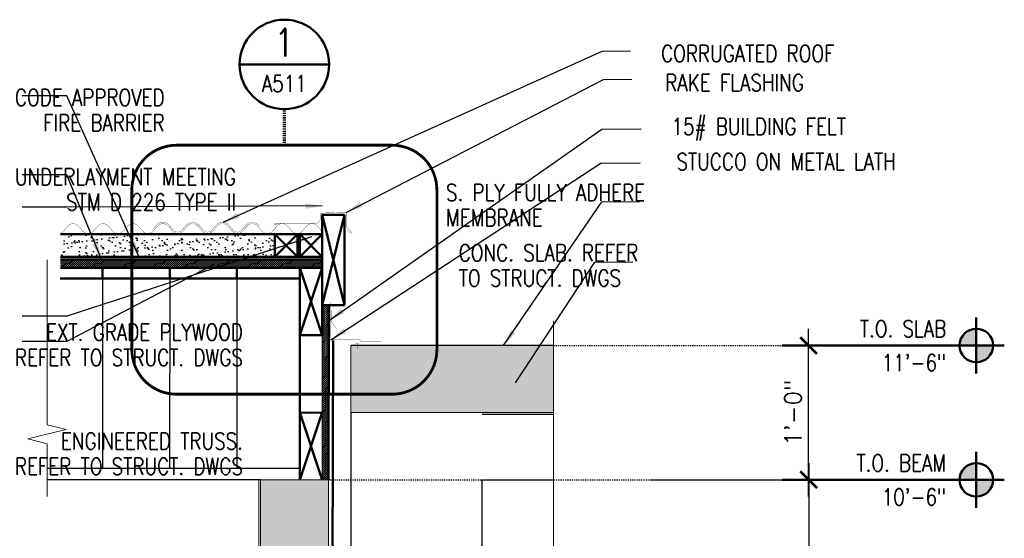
# Model space of a CAD drawing. Header units: inches. Extents: x -3803 to 30266, y -3756 to 4522.
# Tile 41 of 47: x 27095 to 27183, y 3767 to 3813. Entities that reach past the tile are written whole.
import ezdxf
from ezdxf.enums import TextEntityAlignment as Align

# ---------------------------------------------------------------- set-up
doc = ezdxf.new("R2010")
doc.units = ezdxf.units.IN
doc.header["$LTSCALE"] = 0.011
doc.header["$MEASUREMENT"] = 0
doc.header["$PDMODE"] = 1
doc.linetypes.add('HIDDEN2', pattern=[0.1875, 0.125, -0.0625])
doc.linetypes.add('PHANTOM2', pattern=[1.25, 0.625, -0.125, 0.125, -0.125, 0.125, -0.125])
doc.layers.get('0').update_dxf_attribs({"linetype": 'CONTINUOUS'})
doc.layers.get('Defpoints').update_dxf_attribs({"linetype": 'CONTINUOUS'})
for name, color, linetype, lineweight in [('A-STAIRS', 3, 'CONTINUOUS', 0), ('A-STRC-GRID', 104, 'PHANTOM2', 25), ('DIM', 4, 'CONTINUOUS', 13), ('G-DIM', 9, 'CONTINUOUS', 18), ('G-NOTE', 134, 'CONTINUOUS', 18), ('G-PEN0', 174, 'CONTINUOUS', 13), ('G-PEN2', 8, 'CONTINUOUS', 25), ('G-PEN3', 2, 'CONTINUOUS', 35), ('G-PEN4', 4, 'CONTINUOUS', 50), ('G-PEN5', 3, 'CONTINUOUS', 70), ('G-REF', 144, 'CONTINUOUS', 50), ('Panels', 6, 'CONTINUOUS', 50)]:
    doc.layers.add(name, color=color, linetype=linetype, lineweight=lineweight)
doc.layers.add('Flashing', color=5, linetype='CONTINUOUS')
doc.layers.add('Hatch', color=254, linetype='CONTINUOUS')
doc.styles.add('ROMANS', font='romans.shx')
doc.styles.add('ROMANS_SML_012', font='ROMANS.shx', dxfattribs={"width": 0.8, "height": 1.125})
doc.dimstyles.new('DIM_016', dxfattribs={"dimscale": 16, "dimtxt": 0.09375, "dimasz": 0.09375, "dimexe": 0.125, "dimexo": 0.09375, "dimgap": 0.03125, "dimtad": 1, "dimdec": 6, "dimrnd": 0.25, "dimzin": 15, "dimdsep": 46, "dimlunit": 4, "dimtxsty": 'ROMANS', "dimblk1": 'ARCHTICK', "dimblk2": 'ARCHTICK', "dimsah": 1, "dimcen": 0.0625, "dimdle": 0.09375, "dimclrd": 256, "dimclre": 256, "dimclrt": 134, "dimadec": 0, "dimazin": 0, "dimtfac": 1, "dimtdec": 6, "dimtix": 1, "dimtmove": 1, "dimatfit": 3, "dimfxl": 1, "dimtvp": 1.2, "dimfrac": 2, "dimtolj": 1, "dimtzin": 15, "dimarcsym": 0})

# ---------------------------------------------------------------- blocks, each defined once
blk = doc.blocks.new('_ArchTick')
at = {"color": 0, "linetype": 'ByBlock', "const_width": 0.15}
blk.add_lwpolyline([(-0.5, -0.5), (0.5, 0.5)], dxfattribs=at)
blk = doc.blocks.new('*D41')
at = {"layer": 'Defpoints', "color": 0, "transparency": 16777216}
for p in [(27149.929, 3772.335), (27132.246, 3730.335), (27165.461, 3730.335)]:
    blk.add_point(p, dxfattribs=at)
at = {"layer": 'G-DIM', "lineweight": -2, "transparency": 16777216}
for p, q in [((27165.461, 3773.835), (27165.461, 3728.835)), ((27151.429, 3772.335), (27167.461, 3772.335)), ((27133.746, 3730.335), (27167.461, 3730.335))]:
    blk.add_line(p, q, dxfattribs=at)
at = {"layer": 'G-DIM', "lineweight": -2, "transparency": 16777216, "xscale": 1.5, "yscale": 1.5, "zscale": 1.5}
for p, rotation in [((27165.461, 3772.335), 90), ((27165.461, 3730.335), 270)]:
    blk.add_blockref('_ArchTick', p, dxfattribs=dict(at, rotation=rotation))
at = {"layer": 'G-DIM', "color": 134, "transparency": 16777216, "insert": (27164.068, 3751.335), "char_height": 1.5, "attachment_point": 5, "rotation": 90, "style": 'ROMANS'}
blk.add_mtext('\\A1;3\'-6"', dxfattribs=at)
blk = doc.blocks.new('DET-REF')
blk.add_line((0.25, 0), (-0.25, 0))
blk.add_circle((0, 0), 0.25)
at = {"style": 'ROMANS', "width": 0.8}
blk.add_attdef('A', text='', height=0.1562, dxfattribs=at).set_placement((-0.0013, 0.0449), align=Align.CENTER)
at = {"color": 134, "style": 'ROMANS', "width": 0.8}
blk.add_attdef('AXXX', text='', height=0.0938, dxfattribs=at).set_placement((0, -0.1538), align=Align.CENTER)
blk = doc.blocks.new('roof sect 01-on conc')
at = {"layer": 'A-STAIRS', "ltscale": 10, "true_color": 0xc7c8ca}
h = blk.add_hatch(dxfattribs=at)
h.set_pattern_fill('ANSI31', color=9)
h.set_pattern_definition([(45, (-29644.81247, -3784.3607), (-0.08838834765, 0.08838834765), [])])
h.paths.add_polyline_path([(-23.38, 19.687), (-23.38, 18.937), (0.013, 18.937), (0.013, 19.687)])
at = {"layer": 'Hatch', "ltscale": 10, "true_color": 0xc7c8ca}
h = blk.add_hatch(dxfattribs=at)
h.set_pattern_fill('AR-SAND', color=9, scale=0.5)
h.set_pattern_definition([(37.5, (-27298.05526, -4152.603), (-0.03149668, 0.963411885), [0, -0.76, 0, -0.85, 0, -0.8125]), (7.5, (-27298.0553, -4152.603), (0.88488835, 1.41107303), [0, -0.41, 0, -0.685, 0, -0.2625]), (327.5, (-27298.6703, -4152.603), (1.55707093, 0.002829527), [0, -0.25, 0, -0.9, 0, -1.175]), (317.5, (-27298.6703, -4152.603), (1.5030633, 0.43883778), [0, -0.125, 0, -0.59, 0, -0.675])])
h.paths.add_polyline_path([(-4.208, 19.937), (-23.38, 19.937), (-23.38, 21.937), (-4.208, 21.937)])
at = {"ltscale": 10}
blk.add_line((0.013, 19.687), (-23.38, 19.687), dxfattribs=at)
at = {"layer": 'Flashing', "const_width": 0.0239}
for points in [[(-23.38, 19.834), (-0.109, 19.834)], [(-23.38, 19.753), (-0.109, 19.753)]]:
    blk.add_lwpolyline(points, dxfattribs=at)
at = {"layer": 'G-PEN3', "const_width": 0.0239}
for points in [[(-0.017, 19.753), (-0.017, 22.815)], [(-23.38, 19.834), (-0.017, 19.834)], [(-23.38, 19.753), (-0.017, 19.753)]]:
    blk.add_lwpolyline(points, dxfattribs=at)
at = {"layer": 'G-PEN4'}
for p, q in [((2.013, 23.687), (0.012, 15.612)), ((0.013, 19.687), (0.013, 23.691)), ((0.013, 23.691), (2.013, 23.691)), ((0.013, 23.687), (2.013, 15.612)), ((2.013, 23.687), (2.013, 15.612)), ((0.013, 21.937), (-23.38, 21.937)), ((-2.208, 21.937), (-4.208, 19.937)), ((-4.208, 21.937), (-2.212, 19.937)), ((0.013, 21.937), (-1.987, 19.937)), ((-1.987, 21.937), (0.008, 19.937)), ((0.013, 19.937), (-23.38, 19.937)), ((-19.617, 18), (-19.617, 19.008)), ((-13.617, 18), (-13.617, 19.005)), ((-7.617, 18), (-7.617, 19.003)), ((0.013, 18.937), (-1.987, 12.937)), ((-1.987, 18.937), (0.008, 12.937)), ((-23.388, 18), (-1.987, 18)), ((-23.388, 18), (-1.987, 18)), ((0.012, 15.612), (2.013, 15.612)), ((-1.996, 12.963), (-1.996, 0)), ((0.004, 6), (-1.996, 0)), ((-1.996, 6), (0, 0)), ((-1.987, 5.975), (0.004, 6))]:
    blk.add_line(p, q, dxfattribs=at)
at = {"layer": 'G-PEN4', "const_width": 0.0239}
for points in [[(-3.886, 22.913), (-4.134, 22.785), (-4.194, 22.785, -1.000315), (-4.194, 22.913), (-0.634, 22.913, 0.414214), (-0.134, 23.413), (-0.134, 23.832)], [(-0.134, 23.832), (2.159, 23.899), (2.159, 22.595), (2.601, 22.153, -1), (2.513, 22.065), (2.264, 22.314)]]:
    blk.add_lwpolyline(points, format="xyb", dxfattribs=at)
at = {"layer": 'G-PEN4'}
for points in [[(-4.208, 21.937), (-2.208, 21.937), (-2.208, 19.937), (-4.208, 19.937)], [(-1.987, 21.937), (0.013, 21.937), (0.013, 19.937), (-1.987, 19.937)], [(-1.987, 18.937), (0.013, 18.937), (0.013, 12.937), (-1.987, 12.937)]]:
    blk.add_lwpolyline(points, close=True, dxfattribs=at)
blk.add_lwpolyline([(-23.38, 18.937), (0.013, 18.937), (0.013, 19.687), (-23.38, 19.687)], dxfattribs=at)
at = {"layer": 'Panels', "const_width": 0.024}
for points in [[(-23.38, 22.039, 0.138169), (-23.096, 22.223), (-22.702, 22.672, -0.453263), (-21.762, 22.672), (-21.712, 22.615)], [(-22.414, 22.858, -0.294578), (-21.762, 22.672), (-21.369, 22.223, 0.453263), (-20.429, 22.223), (-20.035, 22.672, -0.453263), (-19.095, 22.672), (-18.702, 22.223, 0.453263), (-17.762, 22.223), (-17.368, 22.672, -0.453263), (-16.428, 22.672), (-16.035, 22.223, 0.453263), (-15.095, 22.223), (-14.701, 22.672, -0.453263), (-13.761, 22.672), (-13.711, 22.615)], [(-15.149, 22.355), (-14.796, 22.758, -0.453263), (-13.668, 22.758), (-13.274, 22.309, 0.453263), (-12.522, 22.309), (-12.129, 22.758, -0.453263), (-11.001, 22.758), (-10.607, 22.309, 0.453263), (-9.855, 22.309), (-9.462, 22.758, -0.453263), (-8.334, 22.758), (-7.94, 22.309, 0.453263), (-7.188, 22.309), (-6.795, 22.758, -0.453263), (-5.667, 22.758), (-5.617, 22.701)], [(-15.055, 22.272), (-14.702, 22.676, -0.453263), (-13.762, 22.676), (-13.368, 22.227, 0.453263), (-12.428, 22.227), (-12.035, 22.676, -0.453263), (-11.095, 22.676), (-10.701, 22.227, 0.453263), (-9.761, 22.227), (-9.368, 22.676, -0.453263), (-8.428, 22.676), (-8.034, 22.227, 0.453263), (-7.094, 22.227), (-6.701, 22.676, -0.453263), (-5.761, 22.676), (-5.711, 22.619)], [(0.013, 22.18, -0.026153), (-0.033, 22.227), (-0.427, 22.676, 0.453263), (-1.367, 22.676), (-1.76, 22.227, -0.453263), (-2.7, 22.227), (-3.094, 22.676, 0.453263), (-4.034, 22.676), (-4.427, 22.227, -0.453263), (-5.367, 22.227), (-5.761, 22.676, 0.570186), (-6.818, 22.477)]]:
    blk.add_lwpolyline(points, format="xyb", dxfattribs=at)
blk = doc.blocks.new('building section prot. 2')
at = {"layer": 'A-STAIRS', "ltscale": 10, "true_color": 0xc7c8ca}
h = blk.add_hatch(dxfattribs=at)
h.set_pattern_fill('ANSI31', color=9)
h.set_pattern_definition([(45, (-27337.54539, -3658.33529), (-0.08838834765, 0.08838834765), [])])
h.paths.add_polyline_path([(-214.965, 141.612), (-215.541, 141.613), (-215.563, 126.001), (-214.975, 126)])
at = {"layer": 'G-PEN0', "true_color": 0xc7c8ca}
blk.add_hatch(color=9, dxfattribs=at).paths.add_polyline_path([(-212.975, 132), (-194.891, 132), (-194.891, 138), (-212.975, 138)])
h = blk.add_hatch(color=9, dxfattribs=at)
h.paths.add_polyline_path([(-214.973, 123.491), (-215.012, 126), (-221.049, 126), (-221.075, 110), (-215, 110)])
h.paths.add_polyline_path([(-214.975, 120), (-214.975, 125.999), (-214.984, 120)], flags=17)
h.paths.add_polyline_path([(-212.975, 125.999), (-214.975, 126), (-214.973, 123.491), (-214.975, 125.999)])
at = {"layer": 'G-PEN2'}
h = blk.add_hatch(dxfattribs=at)
h.set_pattern_fill('RSLATE', color=256, scale=3, pattern_type=2)
h.set_pattern_definition([(90, (-24974.524, -2646.337), (-54, 3e-15), [18, -1.5, 33, -1.5]), (0, (-24974.524, -2646.337), (0, 54), [19.5, -1.5, 6, -1.5, 24, -1.5]), (0, (-24974.524, -2593.837), (0, 54), [12, -1.5, 22.5, -1.5, 15, -1.5]), (90, (-24922.024, -2646.337), (-54, 3e-15), [12, -1.5, 28.5, -1.5, 9, -1.5]), (90, (-24955.024, -2646.337), (-54, 3e-15), [18, -1.5, 12, -22.5]), (90, (-24953.524, -2646.337), (-54, 3e-15), [12, -1.5, 18, -22.5]), (90, (-24947.524, -2646.337), (-54, 3e-15), [12, -42]), (90, (-24946.024, -2646.337), (-54, 3e-15), [12, -42]), (180, (-24922.024, -2634.337), (-7e-15, -54), [24, -1.5, 6, -22.5]), (180, (-24922.024, -2632.837), (-7e-15, -54), [15, -1.5, 15, -22.5]), (0, (-24974.524, -2628.337), (0, 54), [19.5, -34.5]), (0, (-24974.524, -2626.837), (0, 54), [12, -1.5, 6, -34.5]), (0, (-24974.524, -2614.837), (0, 54), [-13.5, 6, -1.5, 15, -18]), (0, (-24974.524, -2613.337), (0, 54), [-13.5, 22.5, -18]), (270, (-24938.524, -2593.837), (54, -1e-14), [19.5, -1.5, 18, -15]), (270, (-24937.024, -2593.837), (54, -1e-14), [9, -1.5, 28.5, -15]), (180, (-24922.024, -2604.337), (-7e-15, -54), [15, -39]), (180, (-24922.024, -2602.837), (-7e-15, -54), [15, -39]), (270, (-24962.524, -2593.837), (54, -1e-14), [33, -21]), (270, (-24961.024, -2593.837), (54, -1e-14), [19.5, -1.5, 12, -21])])
h.paths.add_polyline_path([(-194.955, 0), (-194.955, 132), (-201.247, 132), (-201.247, 0)])
at = {"layer": 'DIM', "ltscale": 10}
for p, q in [((-212.975, 137.999), (-194.891, 138)), ((-212.975, 137.999), (-212.975, 132)), ((-212.975, 132), (-194.893, 132)), ((-221.197, 125.998), (-221.049, 126))]:
    blk.add_line(p, q, dxfattribs=at)
at = {"layer": 'DIM', "ltscale": 10, "flags": 128}
for points in [[(-212.975, 131.999), (-212.975, 137.999)], [(-221.203, 126), (-221.225, 83.875), (-220.262, 83.875)]]:
    blk.add_lwpolyline(points, dxfattribs=at)
at = {"layer": 'DIM', "ltscale": 10}
blk.add_lwpolyline([(-221.075, 110), (-215, 110), (-214.975, 126), (-221.049, 126)], close=True, dxfattribs=at)
at = {"layer": 'Flashing', "const_width": 0.0239}
for points in [[(-214.85, 141.611), (-214.85, 126.12)], [(-214.775, 138.499), (-214.775, 138.499), (-214.775, 141.84)], [(-214.713, 141.127), (-214.713, 140.102), (-214.274, 139.505)], [(-214.775, 138.499), (-212.171, 138.499), (-212.066, 138.322), (-210.278, 138.322)], [(-212.98, 138.12), (-194.856, 138.12)], [(-212.975, 138.119), (-195.638, 138.119)], [(-212.553, 138.192), (-212.289, 138.192)], [(-212.421, 138.206), (-212.421, 137.677)]]:
    blk.add_lwpolyline(points, dxfattribs=at)
at = {"layer": 'G-DIM', "ltscale": 10}
blk.add_lwpolyline([(-214.965, 141.612), (-215.553, 141.612), (-215.563, 126.001), (-214.975, 126)], close=True, dxfattribs=at)
at = {"layer": 'G-PEN2'}
for p, q in [((-235.171, 144), (-235.182, 127.001)), ((-229.171, 144), (-229.182, 127.003)), ((-223.171, 144), (-223.182, 127.005)), ((-212.975, 132), (-212.975, 0)), ((-217.578, 127.006), (-240.128, 127)), ((-221.049, 126), (-240.128, 126))]:
    blk.add_line(p, q, dxfattribs=at)
blk.add_lwpolyline([(-194.955, 0), (-201.247, 0), (-201.247, 126), (-194.955, 126)], dxfattribs=at)
at = {"layer": 'G-PEN4'}
for p, q in [((-214.975, 125.999), (-214.965, 141.612)), ((-214.569, 138.436), (-214.725, 84)), ((-215.55, 132), (-217.55, 126)), ((-217.55, 132), (-215.554, 126)), ((-217.541, 131.975), (-215.55, 132))]:
    blk.add_line(p, q, dxfattribs=at)
blk.add_lwpolyline([(-214.975, 126), (-214.975, 127)], dxfattribs=at)
blk.add_blockref('roof sect 01-on conc', (-215.554, 126))
blk = doc.blocks.new('FLR-REF2')
h = blk.add_hatch(color=256)
h.paths.add_polyline_path([(0, 0.0938, 0.414214), (-0.0938, 0), (0, 0)])
h.paths.add_polyline_path([(0.0938, 0), (0, 0), (0, -0.0938, 0.414214)])
for p, q in [((0, 0.1562), (0, -0.1562)), ((0.1562, 0), (-1.0834, 0)), ((0, 0), (0, 0))]:
    blk.add_line(p, q)
blk.add_circle((0, 0), 0.0938)
at = {"color": 134, "style": 'ROMANS', "width": 0.8}
for p in [(-0.168, 0.0469), (-0.168, -0.143)]:
    blk.add_attdef('XX', text='', height=0.0938, dxfattribs=at).set_placement(p, align=Align.RIGHT)
blk = doc.blocks.new('*D304')
at = {"layer": 'Defpoints', "color": 0, "transparency": 16777216}
for p in [(27163.097, 3784.335), (27165.451, 3784.335), (27163.097, 3772.335)]:
    blk.add_point(p, dxfattribs=at)
at = {"layer": 'G-DIM', "lineweight": -2, "transparency": 16777216}
for p, q in [((27165.451, 3770.835), (27165.451, 3785.835)), ((27164.597, 3784.335), (27167.451, 3784.335)), ((27164.597, 3772.335), (27167.451, 3772.335))]:
    blk.add_line(p, q, dxfattribs=at)
at = {"layer": 'G-DIM', "lineweight": -2, "transparency": 16777216, "xscale": 1.5, "yscale": 1.5, "zscale": 1.5}
for p, rotation in [((27165.451, 3784.335), 90), ((27165.451, 3772.335), 270)]:
    blk.add_blockref('_ArchTick', p, dxfattribs=dict(at, rotation=rotation))
at = {"layer": 'G-DIM', "color": 134, "transparency": 16777216, "insert": (27164.058, 3778.335), "char_height": 1.5, "attachment_point": 5, "rotation": 90, "style": 'ROMANS'}
blk.add_mtext('\\A1;1\'-0"', dxfattribs=at)

msp = doc.modelspace()

# ---------------------------------------------------------------- linework, layer by layer
at = {"layer": 'A-STRC-GRID'}
for p, q in [((27142.6547297, 3784.3352919), (27177.1625468, 3784.3352919)), ((27122.6955847, 3772.3353112), (27177.1625468, 3772.3352919))]:
    msp.add_line(p, q, dxfattribs=at)
at = {"layer": 'G-NOTE'}
for points in [[(27097.4173169, 3770.8514727), (27097.4172022, 3775.5589232), (27095.7191847, 3775.9822865), (27099.1177813, 3776.8296518), (27097.4197638, 3777.2530152), (27097.4196564, 3791.9869037)], [(27142.6543979, 3786.5549239), (27142.6548566, 3728.429706), (27144.3528741, 3728.0063427), (27140.9542775, 3727.1589773), (27142.652295, 3726.735614), (27142.6528388, 3638.0465228)]]:
    msp.add_lwpolyline(points, dxfattribs=at)
at = {"layer": 'G-PEN5', "linetype": 'HIDDEN2'}
msp.add_lwpolyline([(27118.6188525, 3802.2329134), (27118.6188525, 3805.4509773)], dxfattribs=at)
at = {"layer": 'G-PEN5', "linetype": 'HIDDEN2', "ltscale": 100, "const_width": 0.25}
msp.add_lwpolyline([(27108.9914713, 3802.2329134), (27128.2462338, 3802.2329134, -0.4142135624), (27132.2462338, 3798.2329134), (27132.2462338, 3783.9834273, -0.4142135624), (27128.2462338, 3779.9834273), (27108.9914713, 3779.9834273, -0.4142135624), (27104.9914713, 3783.9834273), (27104.9914713, 3798.2329134, -0.4142135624)], format="xyb", close=True, dxfattribs=at)

# ---------------------------------------------------------------- block references
msp.add_blockref('building section prot. 2', (27337.5453884, 3646.3352919))
at = {"layer": 'G-REF', "xscale": 16, "yscale": 16, "zscale": 16}
msp.add_blockref('DET-REF', (27118.6188525, 3809.4509773), dxfattribs=at).add_auto_attribs({'A': '1', 'AXXX': 'A511'})
at = {"layer": 'G-REF'}
ref = msp.add_blockref('FLR-REF2', (27180.4317466, 3784.3352919), dxfattribs=dict(at, xscale=16, yscale=16, zscale=16))
ref.add_attrib('XX', 'T.O. SLAB', dxfattribs={"layer": '0', "color": 134, "height": 1.5, "style": 'ROMANS', "width": 0.8}).set_placement((27177.7440006, 3785.0852919), align=Align.RIGHT)
ref.add_attrib('XX', '11\'-6"', dxfattribs={"layer": '0', "color": 134, "height": 1.5, "style": 'ROMANS', "width": 0.8}).set_placement((27177.7440006, 3782.0476548), align=Align.RIGHT)
ref = msp.add_blockref('FLR-REF2', (27180.4317466, 3772.3352919), dxfattribs=dict(at, xscale=16, yscale=16, zscale=16))
ref.add_attrib('XX', 'T.O. BEAM', dxfattribs={"layer": '0', "color": 134, "height": 1.5, "style": 'ROMANS', "width": 0.8}).set_placement((27177.7440006, 3773.0852919), align=Align.RIGHT)
ref.add_attrib('XX', '10\'-6"', dxfattribs={"layer": '0', "color": 134, "height": 1.5, "style": 'ROMANS', "width": 0.8}).set_placement((27177.7440006, 3770.0476548), align=Align.RIGHT)

# ---------------------------------------------------------------- texts
at = {"layer": 'G-NOTE', "char_height": 1.5, "line_spacing_factor": 0.903611, "style": 'ROMANS_SML_012'}
for s, insert, attachment_point in [('\\A1;CORRUGATED ROOF', (27167.7555464, 3810.4247111), 6), ('\\A1;\\pxqr;CODE APPROVED\\PFIRE BARRIER', (27094.5534995, 3805.3623934), 4), ('\\A1;15# BUILDING FELT', (27168.7874995, 3803.6517797), 6), ('\\A1;STUCCO ON METAL LATH', (27173.2403339, 3800.7626991), 6), ('\\A1;\\pxqr;UNDERLAYMENT MEETING\\PSTM D 226 TYPE II', (27094.5534995, 3798.2859112), 4), ('\\A1;\\pxql;S. PLY FULLY ADHERE\\PMEMBRANE', (27150.8481668, 3796.8845956), 6), ('\\A1;\\pxql;CONC. SLAB. REFER\\PTO STRUCT. DWGS', (27150.2421272, 3791.4919419), 6), ('\\A1;\\pxqr;EXT. GRADE PLYWOOD\\PREFER TO STRUCT. DWGS', (27094.5534995, 3784.3902824), 4), ('\\A1;\\pxqr;ENGINEERED TRUSS.\\PREFER TO STRUCT. DWGS', (27094.5534995, 3774.6681585), 4)]:
    msp.add_mtext(s, dxfattribs=dict(at, insert=insert, attachment_point=attachment_point))
at = {"layer": 'G-NOTE', "insert": (27165.0405302, 3807.8274822), "char_height": 1.5, "width": 18.760101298, "attachment_point": 6, "line_spacing_factor": 0.903611, "style": 'ROMANS_SML_012'}
msp.add_mtext('\\A1;RAKE FLASHING', dxfattribs=at)

# ---------------------------------------------------------------- dimensions: what is measured, and where the dimension line sits
at = {"layer": 'G-DIM'}
for base, p1, p2, picture, middle in [((27165.4506286, 3784.3352919), (27163.0973992, 3772.3352919), (27163.0973992, 3784.3352919), '*D304', (27164.0577715, 3778.3352919)), ((27165.460635, 3730.3352919), (27149.9290658, 3772.3353015), (27132.2462338, 3730.3352919), '*D41', (27164.0677779, 3751.3352967))]:
    dim = msp.add_linear_dim(base=base, p1=p1, p2=p2, angle=90, dimstyle='DIM_016', dxfattribs=at)
    dim.commit()
    dim.dimension.update_dxf_attribs({"geometry": picture, "text_midpoint": middle})

# ---------------------------------------------------------------- leaders
at = {"layer": 'G-NOTE'}
for points in [[(27113.1452229, 3795.3472639), (27147.0000179, 3810.644503), (27149.5332887, 3810.6702012)], [(27124.1508645, 3796.2341706), (27147.1209341, 3808.1076915), (27149.654205, 3808.1333897)], [(27105.6732663, 3792.157091), (27099.1962412, 3806.6507751), (27095.1948521, 3806.6507751)], [(27122.5757839, 3786.5484595), (27146.9659213, 3803.67986), (27150.4913712, 3803.7055582)], [(27122.7704497, 3784.8340409), (27146.8832966, 3800.6256882), (27150.4087466, 3800.6513864)], [(27102.2850191, 3792.0361088), (27099.1962412, 3799.574293), (27095.1948521, 3799.574293)], [(27121.9909774, 3796.8031504), (27099.1962412, 3796.684199), (27095.1948521, 3796.684199)], [(27138.2009945, 3784.3352919), (27146.9659213, 3797.1785122), (27150.3499707, 3797.192127)], [(27121.0410583, 3794.0350337), (27099.1962412, 3786.9620751), (27095.1948521, 3786.9620751)], [(27139.2770133, 3780.992564), (27146.3598817, 3791.7858585), (27149.7439311, 3791.7994733)], [(27112.3752179, 3791.6148697), (27099.1962412, 3784.684199), (27095.1948521, 3784.684199)]]:
    msp.add_leader(points, dimstyle='DIM_016', dxfattribs=at)

doc.saveas('drawing.dxf')
